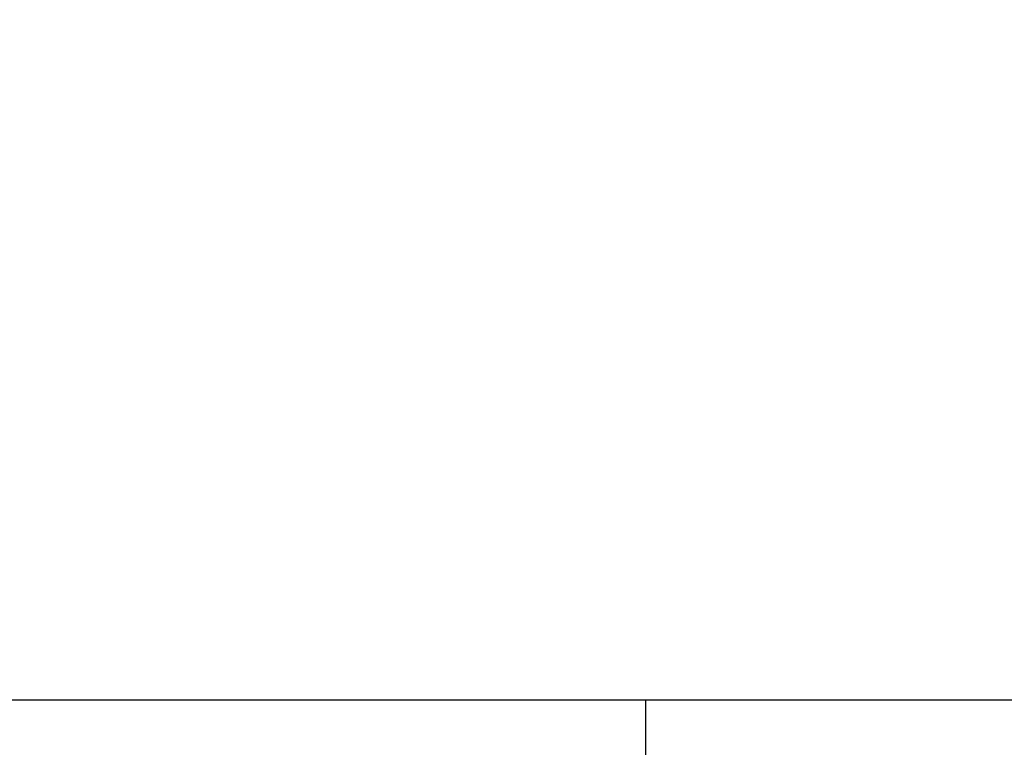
# Model space of a CAD drawing. Header units: millimetres. Extents: x -7 to 844, y 0 to 594.
# Tile 81 of 135: x 314 to 330, y 464 to 475. Entities that reach past the tile are written whole.
import ezdxf

# ---------------------------------------------------------------- set-up
doc = ezdxf.new("R2010")
doc.units = ezdxf.units.MM
doc.styles.add('SLDTEXTSTYLE2', font='HYSWLONGFANGSONG.TTF', dxfattribs={"bigfont": 'bigfont'})
doc.styles.add('SLDTEXTSTYLE3', font='HYSWLONGFANGSONG.TTF')
doc.dimstyles.new('SLDDIMSTYLE15', dxfattribs={"dimtxt": 9.875366, "dimasz": 4.884615, "dimexe": 0, "dimexo": 0.0625, "dimgap": 2.468842, "dimtad": 0, "dimtih": 1, "dimtoh": 1, "dimlfac": 5, "dimrnd": 1e-09, "dimzin": 12, "dimdsep": 46, "dimtxsty": 'SLDTEXTSTYLE3', "dimblk1": 'NONE', "dimblk2": 'NONE', "dimsah": 1, "dimcen": 0, "dimadec": 0, "dimazin": 3, "dimtfac": 1, "dimtdec": 3, "dimtmove": 0, "dimatfit": 3, "dimldrblk": 'NONE', "dimfxl": 1, "dimfrac": 2, "dimtolj": 1, "dimtzin": 12, "dimarcsym": 0})

# ---------------------------------------------------------------- blocks, each defined once
blk = doc.blocks.new('_D_55')
at = {"color": 7, "linetype": 'Continuous', "lineweight": 18}
blk.add_line((512.91, 531.632), (472.011, 531.632), dxfattribs=at)
at = {"color": 7, "linetype": 'Continuous', "lineweight": 18, "attachment_point": 1}
for s, insert, char_height, style in [('通', (502.68, 543.569), 9.26, 'SLDTEXTSTYLE2'), ('%%c', (482.421, 543.569), 9.2604, 'SLDTEXTSTYLE3'), ('8-', (472.011, 543.569), 9.2604, 'SLDTEXTSTYLE3'), ('22', (494.037, 543.569), 9.2604, 'SLDTEXTSTYLE3')]:
    blk.add_mtext(s, dxfattribs=dict(at, insert=insert, char_height=char_height, style=style))
blk = doc.blocks.new('_None')

msp = doc.modelspace()

# ---------------------------------------------------------------- linework, layer by layer
at = {"color": 7, "linetype": 'Continuous', "lineweight": 25}
for p, q in [((312.903434, 464.399518), (335.610703, 464.399518)), ((323.985349, 464.399518), (323.985349, 463.52037))]:
    msp.add_line(p, q, dxfattribs=at)
at = {"color": 7, "linetype": 'Continuous', "lineweight": 18}
msp.add_arc((304.29717, 482.130287), 43.076923, 262.7000494, 5.9555652, dxfattribs=at)

# ---------------------------------------------------------------- dimensions: what is measured, and where the dimension line sits
dim = msp.add_diameter_dim_2p(p1=(3.286, 2.923341), p2=(0, 0), text='8-<>通', dimstyle='SLDDIMSTYLE15', dxfattribs=at)
dim.commit()
dim.dimension.update_dxf_attribs({"geometry": '_D_55', "text_midpoint": (491.667114, 539.014431), "dimtype": 163})

doc.saveas('drawing.dxf')
